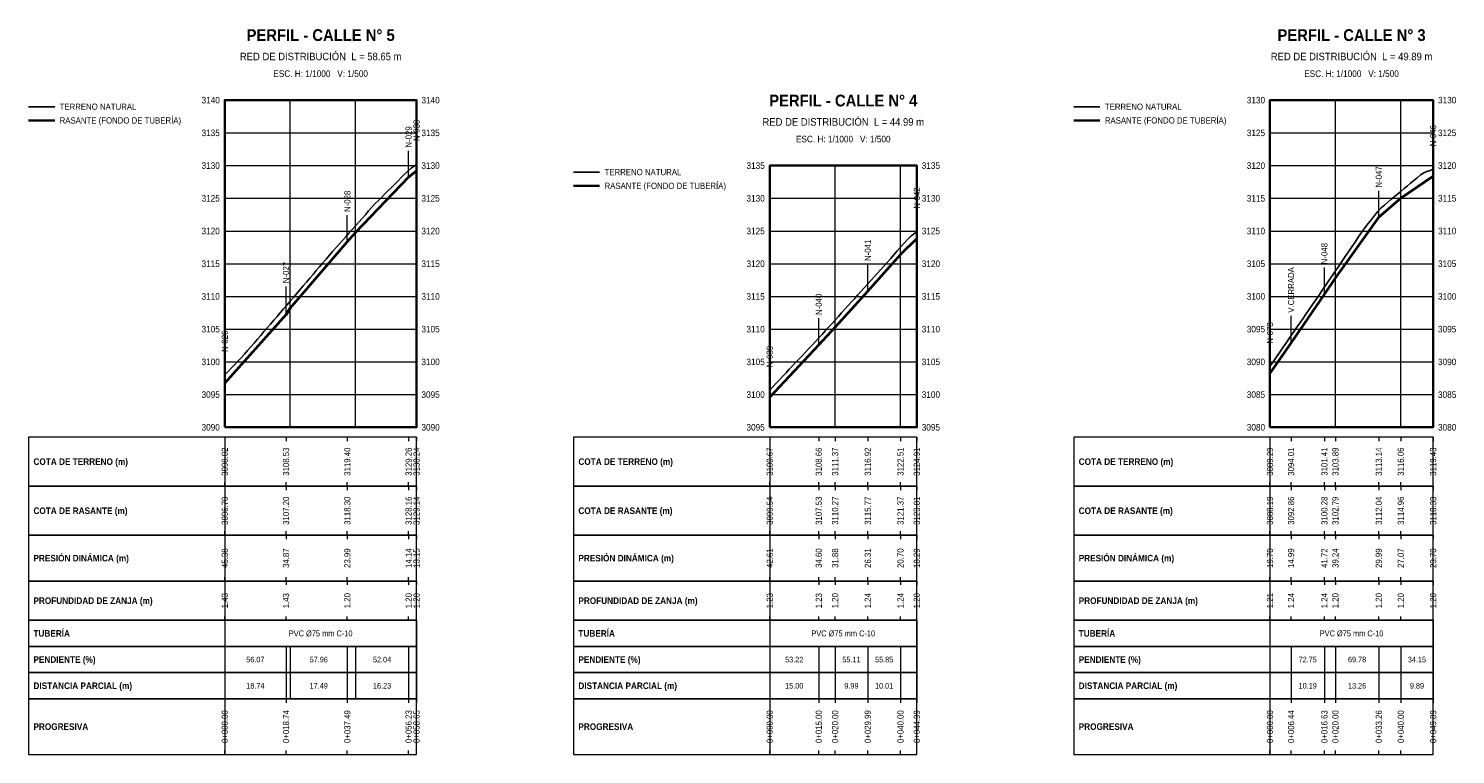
# Model space of a CAD drawing. Header units: metres. Extents: x 295850 to 310263, y 8095845 to 8104014.
# Tile 50 of 77: x 299084 to 299521, y 8098900 to 8099122. Entities that reach past the tile are written whole.
import ezdxf
from ezdxf.enums import TextEntityAlignment as Align

# ---------------------------------------------------------------- set-up
doc = ezdxf.new("R2010")
doc.units = ezdxf.units.M
for name, color, linetype, lineweight in [('PERF-BANDAS', 7, 'Continuous', 18), ('PERF-EST', 6, 'Continuous', 18), ('PERF-GRILLA', 252, 'Continuous', 9), ('PERF-MARCO', 7, 'Continuous', 35), ('PERF-RASANTE', 1, 'Continuous', 35), ('PERF-TERRENO', 32, 'Continuous', 25), ('PERF-TXT', 7, 'Continuous', 18)]:
    doc.layers.add(name, color=color, linetype=linetype, lineweight=lineweight)
doc.styles.add('ARIAL', font='arial.ttf')
doc.styles.add('ARIAL-B', font='arialbd.ttf')

# ---------------------------------------------------------------- blocks, each defined once
blk = doc.blocks.new('PERFIL_CALLE_N_5')
at = {"layer": 'PERF-BANDAS'}
for p, q in [((299144.32, 8098997), (299144.32, 8098982)), ((299144.32, 8098997), (299144.32, 8098995.8)), ((299163.06, 8098997), (299163.06, 8098995.8)), ((299181.81, 8098997), (299181.81, 8098995.8)), ((299200.55, 8098997), (299200.55, 8098995.8)), ((299202.97, 8098997), (299202.97, 8098995.8)), ((299144.32, 8098982), (299144.32, 8098983.2)), ((299163.06, 8098982), (299163.06, 8098983.2)), ((299181.81, 8098982), (299181.81, 8098983.2)), ((299200.55, 8098982), (299200.55, 8098983.2)), ((299202.97, 8098982), (299202.97, 8098983.2)), ((299144.32, 8098982), (299144.32, 8098967)), ((299144.32, 8098982), (299144.32, 8098980.8)), ((299163.06, 8098982), (299163.06, 8098980.8)), ((299181.81, 8098982), (299181.81, 8098980.8)), ((299200.55, 8098982), (299200.55, 8098980.8)), ((299202.97, 8098982), (299202.97, 8098980.8)), ((299144.32, 8098967), (299144.32, 8098968.2)), ((299144.32, 8098967), (299144.32, 8098953)), ((299144.32, 8098967), (299144.32, 8098965.8)), ((299163.06, 8098967), (299163.06, 8098968.2)), ((299163.06, 8098967), (299163.06, 8098965.8)), ((299181.81, 8098967), (299181.81, 8098968.2)), ((299181.81, 8098967), (299181.81, 8098965.8)), ((299200.55, 8098967), (299200.55, 8098968.2)), ((299200.55, 8098967), (299200.55, 8098965.8)), ((299202.97, 8098967), (299202.97, 8098968.2)), ((299202.97, 8098967), (299202.97, 8098965.8)), ((299144.32, 8098953), (299144.32, 8098954.2)), ((299144.32, 8098953), (299144.32, 8098941)), ((299144.32, 8098953), (299144.32, 8098951.8)), ((299163.06, 8098953), (299163.06, 8098954.2)), ((299163.06, 8098953), (299163.06, 8098951.8)), ((299181.81, 8098953), (299181.81, 8098954.2)), ((299181.81, 8098953), (299181.81, 8098951.8)), ((299200.55, 8098953), (299200.55, 8098954.2)), ((299200.55, 8098953), (299200.55, 8098951.8)), ((299202.97, 8098953), (299202.97, 8098954.2)), ((299202.97, 8098953), (299202.97, 8098951.8)), ((299144.32, 8098941), (299144.32, 8098942.2)), ((299144.32, 8098941), (299144.32, 8098933)), ((299163.06, 8098941), (299163.06, 8098942.2)), ((299181.81, 8098941), (299181.81, 8098942.2)), ((299200.55, 8098941), (299200.55, 8098942.2)), ((299202.97, 8098941), (299202.97, 8098942.2)), ((299202.97, 8098941), (299202.97, 8098933)), ((299144.32, 8098933), (299144.32, 8098925)), ((299163.06, 8098933), (299163.06, 8098925)), ((299164.32, 8098933), (299164.32, 8098925)), ((299181.81, 8098933), (299181.81, 8098925)), ((299184.32, 8098933), (299184.32, 8098925)), ((299200.55, 8098933), (299200.55, 8098925)), ((299202.97, 8098933), (299202.97, 8098925)), ((299144.32, 8098925), (299144.32, 8098917)), ((299163.06, 8098925), (299163.06, 8098917)), ((299164.32, 8098925), (299164.32, 8098917)), ((299181.81, 8098925), (299181.81, 8098917)), ((299184.32, 8098925), (299184.32, 8098917)), ((299200.55, 8098925), (299200.55, 8098917)), ((299202.97, 8098925), (299202.97, 8098917)), ((299144.32, 8098917), (299144.32, 8098900)), ((299144.32, 8098917), (299144.32, 8098915.8)), ((299163.06, 8098917), (299163.06, 8098915.8)), ((299181.81, 8098917), (299181.81, 8098915.8)), ((299200.55, 8098917), (299200.55, 8098915.8)), ((299202.97, 8098917), (299202.97, 8098915.8)), ((299144.32, 8098900), (299144.32, 8098901.2)), ((299163.06, 8098900), (299163.06, 8098901.2)), ((299181.81, 8098900), (299181.81, 8098901.2)), ((299200.55, 8098900), (299200.55, 8098901.2)), ((299202.97, 8098900), (299202.97, 8098901.2))]:
    blk.add_line(p, q, dxfattribs=at)
for points in [[(299084.32, 8098982), (299202.97, 8098982), (299202.97, 8098997), (299084.32, 8098997)], [(299084.32, 8098967), (299202.97, 8098967), (299202.97, 8098982), (299084.32, 8098982)], [(299084.32, 8098953), (299202.97, 8098953), (299202.97, 8098967), (299084.32, 8098967)], [(299084.32, 8098941), (299202.97, 8098941), (299202.97, 8098953), (299084.32, 8098953)], [(299084.32, 8098933), (299202.97, 8098933), (299202.97, 8098941), (299084.32, 8098941)], [(299084.32, 8098925), (299202.97, 8098925), (299202.97, 8098933), (299084.32, 8098933)], [(299084.32, 8098917), (299202.97, 8098917), (299202.97, 8098925), (299084.32, 8098925)], [(299084.32, 8098900), (299202.97, 8098900), (299202.97, 8098917), (299084.32, 8098917)]]:
    blk.add_lwpolyline(points, close=True, dxfattribs=at)
at = {"layer": 'PERF-EST'}
for p, q in [((299200.55, 8099076.31), (299200.55, 8099084.51)), ((299202.97, 8099078.29), (299202.97, 8099086.49)), ((299181.81, 8099056.6), (299181.81, 8099064.8)), ((299163.06, 8099034.41), (299163.06, 8099043.06)), ((299144.32, 8099013.39), (299144.32, 8099022.05))]:
    blk.add_line(p, q, dxfattribs=at)
at = {"layer": 'PERF-GRILLA'}
for p, q in [((299144.32, 8099100), (299202.97, 8099100)), ((299144.32, 8099000), (299144.32, 8099100)), ((299164.32, 8099000), (299164.32, 8099100)), ((299184.32, 8099000), (299184.32, 8099100)), ((299144.32, 8099090), (299202.97, 8099090)), ((299144.32, 8099080), (299202.97, 8099080)), ((299144.32, 8099070), (299202.97, 8099070)), ((299144.32, 8099060), (299202.97, 8099060)), ((299144.32, 8099050), (299202.97, 8099050)), ((299144.32, 8099040), (299202.97, 8099040)), ((299144.32, 8099030), (299202.97, 8099030)), ((299144.32, 8099020), (299202.97, 8099020)), ((299144.32, 8099010), (299202.97, 8099010)), ((299144.32, 8099000), (299202.97, 8099000))]:
    blk.add_line(p, q, dxfattribs=at)
at = {"layer": 'PERF-MARCO'}
blk.add_lwpolyline([(299144.32, 8099000), (299202.97, 8099000), (299202.97, 8099100), (299144.32, 8099100)], close=True, dxfattribs=at)
at = {"layer": 'PERF-RASANTE'}
blk.add_line((299084.32, 8099093.8), (299092.32, 8099093.8), dxfattribs=at)
at = {"layer": 'PERF-RASANTE', "color": 5}
blk.add_lwpolyline([(299144.32, 8099013.59), (299163.06, 8099034.61), (299164.32, 8099036.53), (299181.81, 8099056.8), (299184.32, 8099059.62), (299200.55, 8099076.52), (299202.97, 8099078.49)], dxfattribs=at)
at = {"layer": 'PERF-RASANTE'}
blk.add_lwpolyline([(299144.32, 8099013.39), (299163.06, 8099034.41), (299164.32, 8099036.33), (299181.81, 8099056.6), (299184.32, 8099059.42), (299200.55, 8099076.32), (299202.97, 8099078.29)], dxfattribs=at)
at = {"layer": 'PERF-TERRENO'}
blk.add_line((299084.32, 8099098), (299092.32, 8099098), dxfattribs=at)
blk.add_lwpolyline([(299144.32, 8099016.05), (299145.32, 8099017.07), (299146.32, 8099018.09), (299147.32, 8099019.11), (299148.32, 8099020.18), (299149.32, 8099021.25), (299150.32, 8099022.32), (299151.32, 8099023.44), (299152.32, 8099024.6), (299153.32, 8099025.75), (299154.32, 8099026.91), (299155.32, 8099028.07), (299156.32, 8099029.23), (299157.32, 8099030.38), (299158.32, 8099031.54), (299159.32, 8099032.7), (299160.32, 8099033.86), (299161.32, 8099035.03), (299162.32, 8099036.2), (299163.32, 8099037.36), (299164.32, 8099038.53), (299165.32, 8099039.7), (299166.32, 8099040.86), (299167.32, 8099042.03), (299168.32, 8099043.2), (299169.32, 8099044.37), (299170.32, 8099045.55), (299171.32, 8099046.72), (299172.32, 8099047.89), (299173.32, 8099049.06), (299174.32, 8099050.23), (299175.32, 8099051.4), (299176.32, 8099052.57), (299177.32, 8099053.76), (299178.32, 8099054.88), (299179.32, 8099056.01), (299180.32, 8099057.13), (299181.32, 8099058.25), (299182.32, 8099059.38), (299183.32, 8099060.5), (299184.32, 8099061.62), (299185.32, 8099062.75), (299186.32, 8099063.87), (299187.32, 8099064.99), (299188.32, 8099066.12), (299189.32, 8099067.24), (299190.32, 8099068.36), (299191.32, 8099069.36), (299192.32, 8099070.36), (299193.32, 8099071.35), (299194.32, 8099072.35), (299195.32, 8099073.34), (299196.32, 8099074.34), (299197.32, 8099075.33), (299198.32, 8099076.33), (299199.32, 8099077.33), (299200.32, 8099078.32), (299201.32, 8099079.17), (299202.32, 8099079.97), (299202.97, 8099080.49)], dxfattribs=at)
at = {"layer": 'PERF-EST', "style": 'ARIAL', "width": 0.9}
for s, p in [('N-029', (299200.55, 8099085.51)), ('N-030', (299202.97, 8099087.49)), ('N-028', (299181.81, 8099065.8)), ('N-027', (299163.06, 8099044.06)), ('N-026', (299144.32, 8099023.05))]:
    blk.add_text(s, height=1.9, rotation=90, dxfattribs=at).set_placement(p, align=Align.MIDDLE_LEFT)
at = {"layer": 'PERF-TXT', "width": 0.9}
for s, height, style, p in [('PERFIL - CALLE N° 5', 3.6, 'ARIAL-B', (299173.65, 8099117)), ('RED DE DISTRIBUCIÓN  L = 58.65 m', 2.3, 'ARIAL', (299173.65, 8099111.5)), ('ESC. H: 1/1000   V: 1/500', 2, 'ARIAL', (299173.65, 8099106.5))]:
    blk.add_text(s, height=height, dxfattribs=dict(at, style=style)).set_placement(p, align=Align.BOTTOM_CENTER)
at = {"layer": 'PERF-TXT', "style": 'ARIAL', "width": 0.9}
for s, p in [('3140', (299142.82, 8099100)), ('3135', (299142.82, 8099090)), ('3130', (299142.82, 8099080)), ('3125', (299142.82, 8099070)), ('3120', (299142.82, 8099060)), ('3115', (299142.82, 8099050)), ('3110', (299142.82, 8099040)), ('3105', (299142.82, 8099030)), ('3100', (299142.82, 8099020)), ('3095', (299142.82, 8099010)), ('3090', (299142.82, 8099000))]:
    blk.add_text(s, height=2, dxfattribs=at).set_placement(p, align=Align.MIDDLE_RIGHT)
at = {"layer": 'PERF-TXT', "width": 0.9}
for s, height, style, p in [('3140', 2, 'ARIAL', (299204.47, 8099100)), ('TERRENO NATURAL', 1.9, 'ARIAL', (299093.82, 8099098)), ('RASANTE (FONDO DE TUBERÍA)', 1.9, 'ARIAL', (299093.82, 8099093.8)), ('3135', 2, 'ARIAL', (299204.47, 8099090)), ('3130', 2, 'ARIAL', (299204.47, 8099080)), ('3125', 2, 'ARIAL', (299204.47, 8099070)), ('3120', 2, 'ARIAL', (299204.47, 8099060)), ('3115', 2, 'ARIAL', (299204.47, 8099050)), ('3110', 2, 'ARIAL', (299204.47, 8099040)), ('3105', 2, 'ARIAL', (299204.47, 8099030)), ('3100', 2, 'ARIAL', (299204.47, 8099020)), ('3095', 2, 'ARIAL', (299204.47, 8099010)), ('3090', 2, 'ARIAL', (299204.47, 8099000)), ('COTA DE TERRENO (m)', 2, 'ARIAL-B', (299085.82, 8098989.5)), ('COTA DE RASANTE (m)', 2, 'ARIAL-B', (299085.82, 8098974.5)), ('PRESIÓN DINÁMICA (m)', 2, 'ARIAL-B', (299085.82, 8098960)), ('PROFUNDIDAD DE ZANJA (m)', 2, 'ARIAL-B', (299085.82, 8098947)), ('TUBERÍA', 2, 'ARIAL-B', (299085.82, 8098937)), ('PENDIENTE (%)', 2, 'ARIAL-B', (299085.82, 8098929)), ('DISTANCIA PARCIAL (m)', 2, 'ARIAL-B', (299085.82, 8098921)), ('PROGRESIVA', 2, 'ARIAL-B', (299085.82, 8098908.5))]:
    blk.add_text(s, height=height, dxfattribs=dict(at, style=style)).set_placement(p, align=Align.MIDDLE_LEFT)
at = {"layer": 'PERF-TXT', "style": 'ARIAL', "width": 0.9}
for s, p in [('3098.02', (299144.32, 8098989.5)), ('3108.53', (299163.06, 8098989.5)), ('3119.40', (299181.81, 8098989.5)), ('3129.26', (299200.55, 8098989.5)), ('3130.24', (299202.97, 8098989.5)), ('3096.70', (299144.32, 8098974.5)), ('3107.20', (299163.06, 8098974.5)), ('3118.30', (299181.81, 8098974.5)), ('3128.16', (299200.55, 8098974.5)), ('3129.14', (299202.97, 8098974.5)), ('45.38', (299144.32, 8098960)), ('34.87', (299163.06, 8098960)), ('23.99', (299181.81, 8098960)), ('14.14', (299200.55, 8098960)), ('13.15', (299202.97, 8098960)), ('1.43', (299144.32, 8098947)), ('1.43', (299163.06, 8098947)), ('1.20', (299181.81, 8098947)), ('1.20', (299200.55, 8098947)), ('1.20', (299202.97, 8098947)), ('0+000.00', (299144.32, 8098908.5)), ('0+018.74', (299163.06, 8098908.5)), ('0+037.49', (299181.81, 8098908.5)), ('0+056.23', (299200.55, 8098908.5)), ('0+058.65', (299202.97, 8098908.5))]:
    blk.add_text(s, height=1.9, rotation=90, dxfattribs=at).set_placement(p, align=Align.MIDDLE_CENTER)
for s, height, p in [('PVC Ø75 mm C-10', 1.8, (299173.65, 8098937)), ('56.07', 1.7, (299153.69, 8098929)), ('57.96', 1.7, (299173.07, 8098929)), ('52.04', 1.7, (299192.44, 8098929)), ('18.74', 1.7, (299153.69, 8098921)), ('17.49', 1.7, (299173.07, 8098921)), ('16.23', 1.7, (299192.44, 8098921))]:
    blk.add_text(s, height=height, dxfattribs=at).set_placement(p, align=Align.MIDDLE_CENTER)
blk = doc.blocks.new('PERFIL_CALLE_N_4')
at = {"layer": 'PERF-BANDAS'}
for p, q in [((299310.97, 8098997), (299310.97, 8098982)), ((299310.97, 8098997), (299310.97, 8098995.8)), ((299325.97, 8098997), (299325.97, 8098995.8)), ((299330.97, 8098997), (299330.97, 8098995.8)), ((299340.96, 8098997), (299340.96, 8098995.8)), ((299350.97, 8098997), (299350.97, 8098995.8)), ((299355.96, 8098997), (299355.96, 8098995.8)), ((299310.97, 8098982), (299310.97, 8098983.2)), ((299325.97, 8098982), (299325.97, 8098983.2)), ((299330.97, 8098982), (299330.97, 8098983.2)), ((299340.96, 8098982), (299340.96, 8098983.2)), ((299350.97, 8098982), (299350.97, 8098983.2)), ((299355.96, 8098982), (299355.96, 8098983.2)), ((299310.97, 8098982), (299310.97, 8098967)), ((299310.97, 8098982), (299310.97, 8098980.8)), ((299325.97, 8098982), (299325.97, 8098980.8)), ((299330.97, 8098982), (299330.97, 8098980.8)), ((299340.96, 8098982), (299340.96, 8098980.8)), ((299350.97, 8098982), (299350.97, 8098980.8)), ((299355.96, 8098982), (299355.96, 8098980.8)), ((299310.97, 8098967), (299310.97, 8098968.2)), ((299310.97, 8098967), (299310.97, 8098953)), ((299310.97, 8098967), (299310.97, 8098965.8)), ((299325.97, 8098967), (299325.97, 8098968.2)), ((299325.97, 8098967), (299325.97, 8098965.8)), ((299330.97, 8098967), (299330.97, 8098968.2)), ((299330.97, 8098967), (299330.97, 8098965.8)), ((299340.96, 8098967), (299340.96, 8098968.2)), ((299340.96, 8098967), (299340.96, 8098965.8)), ((299350.97, 8098967), (299350.97, 8098968.2)), ((299350.97, 8098967), (299350.97, 8098965.8)), ((299355.96, 8098967), (299355.96, 8098968.2)), ((299355.96, 8098967), (299355.96, 8098965.8)), ((299310.97, 8098953), (299310.97, 8098954.2)), ((299310.97, 8098953), (299310.97, 8098941)), ((299310.97, 8098953), (299310.97, 8098951.8)), ((299325.97, 8098953), (299325.97, 8098954.2)), ((299325.97, 8098953), (299325.97, 8098951.8)), ((299330.97, 8098953), (299330.97, 8098954.2)), ((299330.97, 8098953), (299330.97, 8098951.8)), ((299340.96, 8098953), (299340.96, 8098954.2)), ((299340.96, 8098953), (299340.96, 8098951.8)), ((299350.97, 8098953), (299350.97, 8098954.2)), ((299350.97, 8098953), (299350.97, 8098951.8)), ((299355.96, 8098953), (299355.96, 8098954.2)), ((299355.96, 8098953), (299355.96, 8098951.8)), ((299310.97, 8098941), (299310.97, 8098942.2)), ((299310.97, 8098941), (299310.97, 8098933)), ((299325.97, 8098941), (299325.97, 8098942.2)), ((299330.97, 8098941), (299330.97, 8098942.2)), ((299340.96, 8098941), (299340.96, 8098942.2)), ((299350.97, 8098941), (299350.97, 8098942.2)), ((299355.96, 8098941), (299355.96, 8098942.2)), ((299355.97, 8098941), (299355.97, 8098933)), ((299310.97, 8098933), (299310.97, 8098925)), ((299325.97, 8098933), (299325.97, 8098925)), ((299330.97, 8098933), (299330.97, 8098925)), ((299340.96, 8098933), (299340.96, 8098925)), ((299350.97, 8098933), (299350.97, 8098925)), ((299355.96, 8098933), (299355.96, 8098925)), ((299310.97, 8098925), (299310.97, 8098917)), ((299325.97, 8098925), (299325.97, 8098917)), ((299330.97, 8098925), (299330.97, 8098917)), ((299340.96, 8098925), (299340.96, 8098917)), ((299350.97, 8098925), (299350.97, 8098917)), ((299355.96, 8098925), (299355.96, 8098917)), ((299310.97, 8098917), (299310.97, 8098900)), ((299310.97, 8098917), (299310.97, 8098915.8)), ((299325.97, 8098917), (299325.97, 8098915.8)), ((299330.97, 8098917), (299330.97, 8098915.8)), ((299340.96, 8098917), (299340.96, 8098915.8)), ((299350.97, 8098917), (299350.97, 8098915.8)), ((299355.96, 8098917), (299355.96, 8098915.8)), ((299310.97, 8098900), (299310.97, 8098901.2)), ((299325.97, 8098900), (299325.97, 8098901.2)), ((299330.97, 8098900), (299330.97, 8098901.2)), ((299340.96, 8098900), (299340.96, 8098901.2)), ((299350.97, 8098900), (299350.97, 8098901.2)), ((299355.96, 8098900), (299355.96, 8098901.2))]:
    blk.add_line(p, q, dxfattribs=at)
for points in [[(299250.97, 8098982), (299355.97, 8098982), (299355.97, 8098997), (299250.97, 8098997)], [(299250.97, 8098967), (299355.97, 8098967), (299355.97, 8098982), (299250.97, 8098982)], [(299250.97, 8098953), (299355.97, 8098953), (299355.97, 8098967), (299250.97, 8098967)], [(299250.97, 8098941), (299355.97, 8098941), (299355.97, 8098953), (299250.97, 8098953)], [(299250.97, 8098933), (299355.97, 8098933), (299355.97, 8098941), (299250.97, 8098941)], [(299250.97, 8098925), (299355.97, 8098925), (299355.97, 8098933), (299250.97, 8098933)], [(299250.97, 8098917), (299355.97, 8098917), (299355.97, 8098925), (299250.97, 8098925)], [(299250.97, 8098900), (299355.97, 8098900), (299355.97, 8098917), (299250.97, 8098917)]]:
    blk.add_lwpolyline(points, close=True, dxfattribs=at)
at = {"layer": 'PERF-EST'}
for p, q in [((299355.97, 8099057.63), (299355.97, 8099065.83)), ((299340.97, 8099041.55), (299340.97, 8099049.84)), ((299325.97, 8099025.05), (299325.97, 8099033.31)), ((299310.97, 8099009.09), (299310.97, 8099017.35))]:
    blk.add_line(p, q, dxfattribs=at)
at = {"layer": 'PERF-GRILLA'}
for p, q in [((299310.97, 8099080), (299355.97, 8099080)), ((299310.97, 8099000), (299310.97, 8099080)), ((299330.97, 8099000), (299330.97, 8099080)), ((299350.97, 8099000), (299350.97, 8099080)), ((299310.97, 8099070), (299355.97, 8099070)), ((299310.97, 8099060), (299355.97, 8099060)), ((299310.97, 8099050), (299355.97, 8099050)), ((299310.97, 8099040), (299355.97, 8099040)), ((299310.97, 8099030), (299355.97, 8099030)), ((299310.97, 8099020), (299355.97, 8099020)), ((299310.97, 8099010), (299355.97, 8099010)), ((299310.97, 8099000), (299355.97, 8099000))]:
    blk.add_line(p, q, dxfattribs=at)
at = {"layer": 'PERF-MARCO'}
blk.add_lwpolyline([(299310.97, 8099000), (299355.97, 8099000), (299355.97, 8099080), (299310.97, 8099080)], close=True, dxfattribs=at)
at = {"layer": 'PERF-RASANTE'}
blk.add_line((299250.97, 8099073.8), (299258.97, 8099073.8), dxfattribs=at)
at = {"layer": 'PERF-RASANTE', "color": 5}
blk.add_lwpolyline([(299310.97, 8099009.29), (299325.97, 8099025.26), (299330.97, 8099030.74), (299340.96, 8099041.75), (299350.97, 8099052.93), (299355.96, 8099057.83)], dxfattribs=at)
at = {"layer": 'PERF-RASANTE'}
blk.add_lwpolyline([(299310.97, 8099009.09), (299325.97, 8099025.06), (299330.97, 8099030.54), (299340.96, 8099041.55), (299350.97, 8099052.73), (299355.96, 8099057.63)], dxfattribs=at)
at = {"layer": 'PERF-TERRENO'}
blk.add_line((299250.97, 8099078), (299258.97, 8099078), dxfattribs=at)
blk.add_lwpolyline([(299310.97, 8099011.35), (299311.97, 8099012.41), (299312.97, 8099013.47), (299313.97, 8099014.54), (299314.97, 8099015.6), (299315.97, 8099016.67), (299316.97, 8099017.73), (299317.97, 8099018.8), (299318.97, 8099019.86), (299319.97, 8099020.92), (299320.97, 8099021.97), (299321.97, 8099023.01), (299322.97, 8099024.06), (299323.97, 8099025.13), (299324.97, 8099026.22), (299325.97, 8099027.31), (299326.97, 8099028.4), (299327.97, 8099029.49), (299328.97, 8099030.58), (299329.97, 8099031.67), (299330.97, 8099032.74), (299331.97, 8099033.85), (299332.97, 8099034.96), (299333.97, 8099036.08), (299334.97, 8099037.19), (299335.97, 8099038.3), (299336.97, 8099039.41), (299337.97, 8099040.53), (299338.97, 8099041.64), (299339.97, 8099042.75), (299340.97, 8099043.85), (299341.97, 8099044.93), (299342.97, 8099046.01), (299343.97, 8099047.11), (299344.97, 8099048.24), (299345.97, 8099049.37), (299346.97, 8099050.5), (299347.97, 8099051.63), (299348.97, 8099052.76), (299349.97, 8099053.89), (299350.97, 8099055.01), (299351.97, 8099056.14), (299352.97, 8099057.25), (299353.97, 8099058.23), (299354.97, 8099059.07), (299355.97, 8099059.83)], dxfattribs=at)
at = {"layer": 'PERF-EST', "style": 'ARIAL', "width": 0.9}
for s, p in [('N-042', (299355.97, 8099066.83)), ('N-041', (299340.97, 8099050.84)), ('N-040', (299325.97, 8099034.31)), ('N-039', (299310.97, 8099018.35))]:
    blk.add_text(s, height=1.9, rotation=90, dxfattribs=at).set_placement(p, align=Align.MIDDLE_LEFT)
at = {"layer": 'PERF-TXT', "width": 0.9}
for s, height, style, p in [('PERFIL - CALLE N° 4', 3.6, 'ARIAL-B', (299333.47, 8099097)), ('RED DE DISTRIBUCIÓN  L = 44.99 m', 2.3, 'ARIAL', (299333.47, 8099091.5)), ('ESC. H: 1/1000   V: 1/500', 2, 'ARIAL', (299333.47, 8099086.5))]:
    blk.add_text(s, height=height, dxfattribs=dict(at, style=style)).set_placement(p, align=Align.BOTTOM_CENTER)
for s, height, style, p in [('TERRENO NATURAL', 1.9, 'ARIAL', (299260.47, 8099078)), ('3135', 2, 'ARIAL', (299357.47, 8099080)), ('RASANTE (FONDO DE TUBERÍA)', 1.9, 'ARIAL', (299260.47, 8099073.8)), ('3130', 2, 'ARIAL', (299357.47, 8099070)), ('3125', 2, 'ARIAL', (299357.47, 8099060)), ('3120', 2, 'ARIAL', (299357.47, 8099050)), ('3115', 2, 'ARIAL', (299357.47, 8099040)), ('3110', 2, 'ARIAL', (299357.47, 8099030)), ('3105', 2, 'ARIAL', (299357.47, 8099020)), ('3100', 2, 'ARIAL', (299357.47, 8099010)), ('3095', 2, 'ARIAL', (299357.47, 8099000)), ('COTA DE TERRENO (m)', 2, 'ARIAL-B', (299252.47, 8098989.5)), ('COTA DE RASANTE (m)', 2, 'ARIAL-B', (299252.47, 8098974.5)), ('PRESIÓN DINÁMICA (m)', 2, 'ARIAL-B', (299252.47, 8098960)), ('PROFUNDIDAD DE ZANJA (m)', 2, 'ARIAL-B', (299252.47, 8098947)), ('TUBERÍA', 2, 'ARIAL-B', (299252.47, 8098937)), ('PENDIENTE (%)', 2, 'ARIAL-B', (299252.47, 8098929)), ('DISTANCIA PARCIAL (m)', 2, 'ARIAL-B', (299252.47, 8098921)), ('PROGRESIVA', 2, 'ARIAL-B', (299252.47, 8098908.5))]:
    blk.add_text(s, height=height, dxfattribs=dict(at, style=style)).set_placement(p, align=Align.MIDDLE_LEFT)
at = {"layer": 'PERF-TXT', "style": 'ARIAL', "width": 0.9}
for s, p in [('3135', (299309.47, 8099080)), ('3130', (299309.47, 8099070)), ('3125', (299309.47, 8099060)), ('3120', (299309.47, 8099050)), ('3115', (299309.47, 8099040)), ('3110', (299309.47, 8099030)), ('3105', (299309.47, 8099020)), ('3100', (299309.47, 8099010)), ('3095', (299309.47, 8099000))]:
    blk.add_text(s, height=2, dxfattribs=at).set_placement(p, align=Align.MIDDLE_RIGHT)
for s, p in [('3100.67', (299310.97, 8098989.5)), ('3108.66', (299325.97, 8098989.5)), ('3111.37', (299330.97, 8098989.5)), ('3116.92', (299340.96, 8098989.5)), ('3122.51', (299350.97, 8098989.5)), ('3124.91', (299355.96, 8098989.5)), ('3099.54', (299310.97, 8098974.5)), ('3107.53', (299325.97, 8098974.5)), ('3110.27', (299330.97, 8098974.5)), ('3115.77', (299340.96, 8098974.5)), ('3121.37', (299350.97, 8098974.5)), ('3123.81', (299355.96, 8098974.5)), ('42.61', (299310.97, 8098960)), ('34.60', (299325.97, 8098960)), ('31.88', (299330.97, 8098960)), ('26.31', (299340.96, 8098960)), ('20.70', (299350.97, 8098960)), ('18.29', (299355.96, 8098960)), ('1.23', (299310.97, 8098947)), ('1.23', (299325.97, 8098947)), ('1.20', (299330.97, 8098947)), ('1.24', (299340.96, 8098947)), ('1.24', (299350.97, 8098947)), ('1.20', (299355.96, 8098947)), ('0+000.00', (299310.97, 8098908.5)), ('0+015.00', (299325.97, 8098908.5)), ('0+020.00', (299330.97, 8098908.5)), ('0+029.99', (299340.96, 8098908.5)), ('0+040.00', (299350.97, 8098908.5)), ('0+044.99', (299355.96, 8098908.5))]:
    blk.add_text(s, height=1.9, rotation=90, dxfattribs=at).set_placement(p, align=Align.MIDDLE_CENTER)
for s, height, p in [('PVC Ø75 mm C-10', 1.8, (299333.47, 8098937)), ('53.22', 1.7, (299318.47, 8098929)), ('55.11', 1.7, (299335.97, 8098929)), ('55.85', 1.7, (299345.97, 8098929)), ('15.00', 1.7, (299318.47, 8098921)), ('9.99', 1.7, (299335.97, 8098921)), ('10.01', 1.7, (299345.97, 8098921))]:
    blk.add_text(s, height=height, dxfattribs=at).set_placement(p, align=Align.MIDDLE_CENTER)
blk = doc.blocks.new('PERFIL_CALLE_N_3')
at = {"layer": 'PERF-BANDAS'}
for p, q in [((299463.97, 8098997), (299463.97, 8098982)), ((299463.97, 8098997), (299463.97, 8098995.8)), ((299470.41, 8098997), (299470.41, 8098995.8)), ((299480.6, 8098997), (299480.6, 8098995.8)), ((299483.97, 8098997), (299483.97, 8098995.8)), ((299497.23, 8098997), (299497.23, 8098995.8)), ((299503.97, 8098997), (299503.97, 8098995.8)), ((299513.86, 8098997), (299513.86, 8098995.8)), ((299463.97, 8098982), (299463.97, 8098983.2)), ((299470.41, 8098982), (299470.41, 8098983.2)), ((299480.6, 8098982), (299480.6, 8098983.2)), ((299483.97, 8098982), (299483.97, 8098983.2)), ((299497.23, 8098982), (299497.23, 8098983.2)), ((299503.97, 8098982), (299503.97, 8098983.2)), ((299513.86, 8098982), (299513.86, 8098983.2)), ((299463.97, 8098982), (299463.97, 8098967)), ((299463.97, 8098982), (299463.97, 8098980.8)), ((299470.41, 8098982), (299470.41, 8098980.8)), ((299480.6, 8098982), (299480.6, 8098980.8)), ((299483.97, 8098982), (299483.97, 8098980.8)), ((299497.23, 8098982), (299497.23, 8098980.8)), ((299503.97, 8098982), (299503.97, 8098980.8)), ((299513.86, 8098982), (299513.86, 8098980.8)), ((299463.97, 8098967), (299463.97, 8098968.2)), ((299463.97, 8098967), (299463.97, 8098953)), ((299463.97, 8098967), (299463.97, 8098965.8)), ((299470.41, 8098967), (299470.41, 8098968.2)), ((299470.41, 8098967), (299470.41, 8098965.8)), ((299480.6, 8098967), (299480.6, 8098968.2)), ((299480.6, 8098967), (299480.6, 8098965.8)), ((299483.97, 8098967), (299483.97, 8098968.2)), ((299483.97, 8098967), (299483.97, 8098965.8)), ((299497.23, 8098967), (299497.23, 8098968.2)), ((299497.23, 8098967), (299497.23, 8098965.8)), ((299503.97, 8098967), (299503.97, 8098968.2)), ((299503.97, 8098967), (299503.97, 8098965.8)), ((299513.86, 8098967), (299513.86, 8098968.2)), ((299513.86, 8098967), (299513.86, 8098965.8)), ((299463.97, 8098953), (299463.97, 8098954.2)), ((299463.97, 8098953), (299463.97, 8098941)), ((299463.97, 8098953), (299463.97, 8098951.8)), ((299470.41, 8098953), (299470.41, 8098954.2)), ((299470.41, 8098953), (299470.41, 8098951.8)), ((299480.6, 8098953), (299480.6, 8098954.2)), ((299480.6, 8098953), (299480.6, 8098951.8)), ((299483.97, 8098953), (299483.97, 8098954.2)), ((299483.97, 8098953), (299483.97, 8098951.8)), ((299497.23, 8098953), (299497.23, 8098954.2)), ((299497.23, 8098953), (299497.23, 8098951.8)), ((299503.97, 8098953), (299503.97, 8098954.2)), ((299503.97, 8098953), (299503.97, 8098951.8)), ((299513.86, 8098953), (299513.86, 8098954.2)), ((299513.86, 8098953), (299513.86, 8098951.8)), ((299463.97, 8098941), (299463.97, 8098942.2)), ((299463.97, 8098941), (299463.97, 8098933)), ((299470.41, 8098941), (299470.41, 8098942.2)), ((299480.6, 8098941), (299480.6, 8098942.2)), ((299483.97, 8098941), (299483.97, 8098942.2)), ((299497.23, 8098941), (299497.23, 8098942.2)), ((299503.97, 8098941), (299503.97, 8098942.2)), ((299513.85, 8098941), (299513.85, 8098933)), ((299513.86, 8098941), (299513.86, 8098942.2)), ((299463.97, 8098933), (299463.97, 8098925)), ((299470.41, 8098933), (299470.41, 8098925)), ((299480.6, 8098933), (299480.6, 8098925)), ((299483.97, 8098933), (299483.97, 8098925)), ((299497.23, 8098933), (299497.23, 8098925)), ((299503.97, 8098933), (299503.97, 8098925)), ((299513.86, 8098933), (299513.86, 8098925)), ((299463.97, 8098925), (299463.97, 8098917)), ((299470.41, 8098925), (299470.41, 8098917)), ((299480.6, 8098925), (299480.6, 8098917)), ((299483.97, 8098925), (299483.97, 8098917)), ((299497.23, 8098925), (299497.23, 8098917)), ((299503.97, 8098925), (299503.97, 8098917)), ((299513.86, 8098925), (299513.86, 8098917)), ((299463.97, 8098917), (299463.97, 8098900)), ((299463.97, 8098917), (299463.97, 8098915.8)), ((299470.41, 8098917), (299470.41, 8098915.8)), ((299480.6, 8098917), (299480.6, 8098915.8)), ((299483.97, 8098917), (299483.97, 8098915.8)), ((299497.23, 8098917), (299497.23, 8098915.8)), ((299503.97, 8098917), (299503.97, 8098915.8)), ((299513.86, 8098917), (299513.86, 8098915.8)), ((299463.97, 8098900), (299463.97, 8098901.2)), ((299470.41, 8098900), (299470.41, 8098901.2)), ((299480.6, 8098900), (299480.6, 8098901.2)), ((299483.97, 8098900), (299483.97, 8098901.2)), ((299497.23, 8098900), (299497.23, 8098901.2)), ((299503.97, 8098900), (299503.97, 8098901.2)), ((299513.86, 8098900), (299513.86, 8098901.2))]:
    blk.add_line(p, q, dxfattribs=at)
for points in [[(299403.97, 8098982), (299513.85, 8098982), (299513.85, 8098997), (299403.97, 8098997)], [(299403.97, 8098967), (299513.85, 8098967), (299513.85, 8098982), (299403.97, 8098982)], [(299403.97, 8098953), (299513.85, 8098953), (299513.85, 8098967), (299403.97, 8098967)], [(299403.97, 8098941), (299513.85, 8098941), (299513.85, 8098953), (299403.97, 8098953)], [(299403.97, 8098933), (299513.85, 8098933), (299513.85, 8098941), (299403.97, 8098941)], [(299403.97, 8098925), (299513.85, 8098925), (299513.85, 8098933), (299403.97, 8098933)], [(299403.97, 8098917), (299513.85, 8098917), (299513.85, 8098925), (299403.97, 8098925)], [(299403.97, 8098900), (299513.85, 8098900), (299513.85, 8098917), (299403.97, 8098917)]]:
    blk.add_lwpolyline(points, close=True, dxfattribs=at)
at = {"layer": 'PERF-EST'}
for p, q in [((299513.85, 8099076.67), (299513.85, 8099084.87)), ((299497.22, 8099064.09), (299497.22, 8099072.29)), ((299480.6, 8099040.55), (299480.6, 8099048.83)), ((299470.41, 8099025.73), (299470.41, 8099034.02)), ((299463.97, 8099016.37), (299463.97, 8099024.59))]:
    blk.add_line(p, q, dxfattribs=at)
at = {"layer": 'PERF-GRILLA'}
for p, q in [((299463.97, 8099100), (299513.85, 8099100)), ((299463.97, 8099000), (299463.97, 8099100)), ((299483.97, 8099000), (299483.97, 8099100)), ((299503.97, 8099000), (299503.97, 8099100)), ((299463.97, 8099090), (299513.85, 8099090)), ((299463.97, 8099080), (299513.85, 8099080)), ((299463.97, 8099070), (299513.85, 8099070)), ((299463.97, 8099060), (299513.85, 8099060)), ((299463.97, 8099050), (299513.85, 8099050)), ((299463.97, 8099040), (299513.85, 8099040)), ((299463.97, 8099030), (299513.85, 8099030)), ((299463.97, 8099020), (299513.85, 8099020)), ((299463.97, 8099010), (299513.85, 8099010)), ((299463.97, 8099000), (299513.85, 8099000))]:
    blk.add_line(p, q, dxfattribs=at)
at = {"layer": 'PERF-MARCO'}
blk.add_lwpolyline([(299463.97, 8099000), (299513.85, 8099000), (299513.85, 8099100), (299463.97, 8099100)], close=True, dxfattribs=at)
at = {"layer": 'PERF-RASANTE'}
blk.add_line((299403.97, 8099093.8), (299411.97, 8099093.8), dxfattribs=at)
at = {"layer": 'PERF-RASANTE', "color": 5}
blk.add_lwpolyline([(299463.97, 8099016.57), (299470.41, 8099025.93), (299480.6, 8099040.75), (299483.97, 8099045.78), (299497.23, 8099064.29), (299503.97, 8099070.11), (299513.86, 8099076.87)], dxfattribs=at)
at = {"layer": 'PERF-RASANTE'}
blk.add_lwpolyline([(299463.97, 8099016.37), (299470.41, 8099025.73), (299480.6, 8099040.55), (299483.97, 8099045.58), (299497.23, 8099064.09), (299503.97, 8099069.91), (299513.86, 8099076.67)], dxfattribs=at)
at = {"layer": 'PERF-TERRENO'}
blk.add_line((299403.97, 8099098), (299411.97, 8099098), dxfattribs=at)
blk.add_lwpolyline([(299463.97, 8099018.59), (299464.97, 8099020.04), (299465.97, 8099021.51), (299466.97, 8099022.98), (299467.97, 8099024.45), (299468.97, 8099025.92), (299469.97, 8099027.38), (299470.97, 8099028.82), (299471.97, 8099030.26), (299472.97, 8099031.7), (299473.97, 8099033.14), (299474.97, 8099034.58), (299475.97, 8099036.02), (299476.97, 8099037.49), (299477.97, 8099038.96), (299478.97, 8099040.43), (299479.97, 8099041.9), (299480.97, 8099043.37), (299481.97, 8099044.84), (299482.97, 8099046.31), (299483.97, 8099047.78), (299484.97, 8099049.25), (299485.97, 8099050.72), (299486.97, 8099052.19), (299487.97, 8099053.66), (299488.97, 8099055.13), (299489.97, 8099056.6), (299490.97, 8099058.07), (299491.97, 8099059.54), (299492.97, 8099061.01), (299493.97, 8099062.33), (299494.97, 8099063.55), (299495.97, 8099064.77), (299496.97, 8099066), (299497.97, 8099067.11), (299498.97, 8099067.94), (299499.97, 8099068.78), (299500.97, 8099069.61), (299501.97, 8099070.44), (299502.97, 8099071.28), (299503.97, 8099072.11), (299504.97, 8099072.95), (299505.97, 8099073.78), (299506.97, 8099074.62), (299507.97, 8099075.45), (299508.97, 8099076.28), (299509.97, 8099077.12), (299510.97, 8099077.82), (299511.97, 8099078.14), (299512.97, 8099078.52), (299513.85, 8099078.87)], dxfattribs=at)
at = {"layer": 'PERF-EST', "style": 'ARIAL', "width": 0.9}
for s, p in [('N-046', (299513.85, 8099085.87)), ('N-047', (299497.22, 8099073.29)), ('N-048', (299480.6, 8099049.83)), ('V.CERRADA', (299470.41, 8099035.02)), ('N-073', (299463.97, 8099025.59))]:
    blk.add_text(s, height=1.9, rotation=90, dxfattribs=at).set_placement(p, align=Align.MIDDLE_LEFT)
at = {"layer": 'PERF-TXT', "width": 0.9}
for s, height, style, p in [('PERFIL - CALLE N° 3', 3.6, 'ARIAL-B', (299488.91, 8099117)), ('RED DE DISTRIBUCIÓN  L = 49.89 m', 2.3, 'ARIAL', (299488.91, 8099111.5)), ('ESC. H: 1/1000   V: 1/500', 2, 'ARIAL', (299488.91, 8099106.5))]:
    blk.add_text(s, height=height, dxfattribs=dict(at, style=style)).set_placement(p, align=Align.BOTTOM_CENTER)
at = {"layer": 'PERF-TXT', "style": 'ARIAL', "width": 0.9}
for s, p in [('3130', (299462.47, 8099100)), ('3125', (299462.47, 8099090)), ('3120', (299462.47, 8099080)), ('3115', (299462.47, 8099070)), ('3110', (299462.47, 8099060)), ('3105', (299462.47, 8099050)), ('3100', (299462.47, 8099040)), ('3095', (299462.47, 8099030)), ('3090', (299462.47, 8099020)), ('3085', (299462.47, 8099010)), ('3080', (299462.47, 8099000))]:
    blk.add_text(s, height=2, dxfattribs=at).set_placement(p, align=Align.MIDDLE_RIGHT)
at = {"layer": 'PERF-TXT', "width": 0.9}
for s, height, style, p in [('3130', 2, 'ARIAL', (299515.35, 8099100)), ('TERRENO NATURAL', 1.9, 'ARIAL', (299413.47, 8099098)), ('RASANTE (FONDO DE TUBERÍA)', 1.9, 'ARIAL', (299413.47, 8099093.8)), ('3125', 2, 'ARIAL', (299515.35, 8099090)), ('3120', 2, 'ARIAL', (299515.35, 8099080)), ('3115', 2, 'ARIAL', (299515.35, 8099070)), ('3110', 2, 'ARIAL', (299515.35, 8099060)), ('3105', 2, 'ARIAL', (299515.35, 8099050)), ('3100', 2, 'ARIAL', (299515.35, 8099040)), ('3095', 2, 'ARIAL', (299515.35, 8099030)), ('3090', 2, 'ARIAL', (299515.35, 8099020)), ('3085', 2, 'ARIAL', (299515.35, 8099010)), ('3080', 2, 'ARIAL', (299515.35, 8099000)), ('COTA DE TERRENO (m)', 2, 'ARIAL-B', (299405.47, 8098989.5)), ('COTA DE RASANTE (m)', 2, 'ARIAL-B', (299405.47, 8098974.5)), ('PRESIÓN DINÁMICA (m)', 2, 'ARIAL-B', (299405.47, 8098960)), ('PROFUNDIDAD DE ZANJA (m)', 2, 'ARIAL-B', (299405.47, 8098947)), ('TUBERÍA', 2, 'ARIAL-B', (299405.47, 8098937)), ('PENDIENTE (%)', 2, 'ARIAL-B', (299405.47, 8098929)), ('DISTANCIA PARCIAL (m)', 2, 'ARIAL-B', (299405.47, 8098921)), ('PROGRESIVA', 2, 'ARIAL-B', (299405.47, 8098908.5))]:
    blk.add_text(s, height=height, dxfattribs=dict(at, style=style)).set_placement(p, align=Align.MIDDLE_LEFT)
at = {"layer": 'PERF-TXT', "style": 'ARIAL', "width": 0.9}
for s, p in [('3089.29', (299463.97, 8098989.5)), ('3094.01', (299470.41, 8098989.5)), ('3101.41', (299480.6, 8098989.5)), ('3103.89', (299483.97, 8098989.5)), ('3113.14', (299497.23, 8098989.5)), ('3116.06', (299503.97, 8098989.5)), ('3119.43', (299513.86, 8098989.5)), ('3088.19', (299463.97, 8098974.5)), ('3092.86', (299470.41, 8098974.5)), ('3100.28', (299480.6, 8098974.5)), ('3102.79', (299483.97, 8098974.5)), ('3112.04', (299497.23, 8098974.5)), ('3114.96', (299503.97, 8098974.5)), ('3118.33', (299513.86, 8098974.5)), ('19.70', (299463.97, 8098960)), ('14.99', (299470.41, 8098960)), ('41.72', (299480.6, 8098960)), ('39.24', (299483.97, 8098960)), ('29.99', (299497.23, 8098960)), ('27.07', (299503.97, 8098960)), ('23.70', (299513.86, 8098960)), ('1.21', (299463.97, 8098947)), ('1.24', (299470.41, 8098947)), ('1.24', (299480.6, 8098947)), ('1.20', (299483.97, 8098947)), ('1.20', (299497.23, 8098947)), ('1.20', (299503.97, 8098947)), ('1.20', (299513.86, 8098947)), ('0+000.00', (299463.97, 8098908.5)), ('0+006.44', (299470.41, 8098908.5)), ('0+016.63', (299480.6, 8098908.5)), ('0+020.00', (299483.97, 8098908.5)), ('0+033.26', (299497.23, 8098908.5)), ('0+040.00', (299503.97, 8098908.5)), ('0+049.89', (299513.86, 8098908.5))]:
    blk.add_text(s, height=1.9, rotation=90, dxfattribs=at).set_placement(p, align=Align.MIDDLE_CENTER)
for s, height, p in [('PVC Ø75 mm C-10', 1.8, (299488.91, 8098937)), ('72.75', 1.7, (299475.5, 8098929)), ('69.78', 1.7, (299490.6, 8098929)), ('34.15', 1.7, (299508.91, 8098929)), ('10.19', 1.7, (299475.5, 8098921)), ('13.26', 1.7, (299490.6, 8098921)), ('9.89', 1.7, (299508.91, 8098921))]:
    blk.add_text(s, height=height, dxfattribs=at).set_placement(p, align=Align.MIDDLE_CENTER)

msp = doc.modelspace()

# ---------------------------------------------------------------- block references
at = {"layer": 'PERF-MARCO'}
for name in ['PERFIL_CALLE_N_5', 'PERFIL_CALLE_N_3', 'PERFIL_CALLE_N_4']:
    msp.add_blockref(name, (0, 0), dxfattribs=at)

doc.saveas('drawing.dxf')
